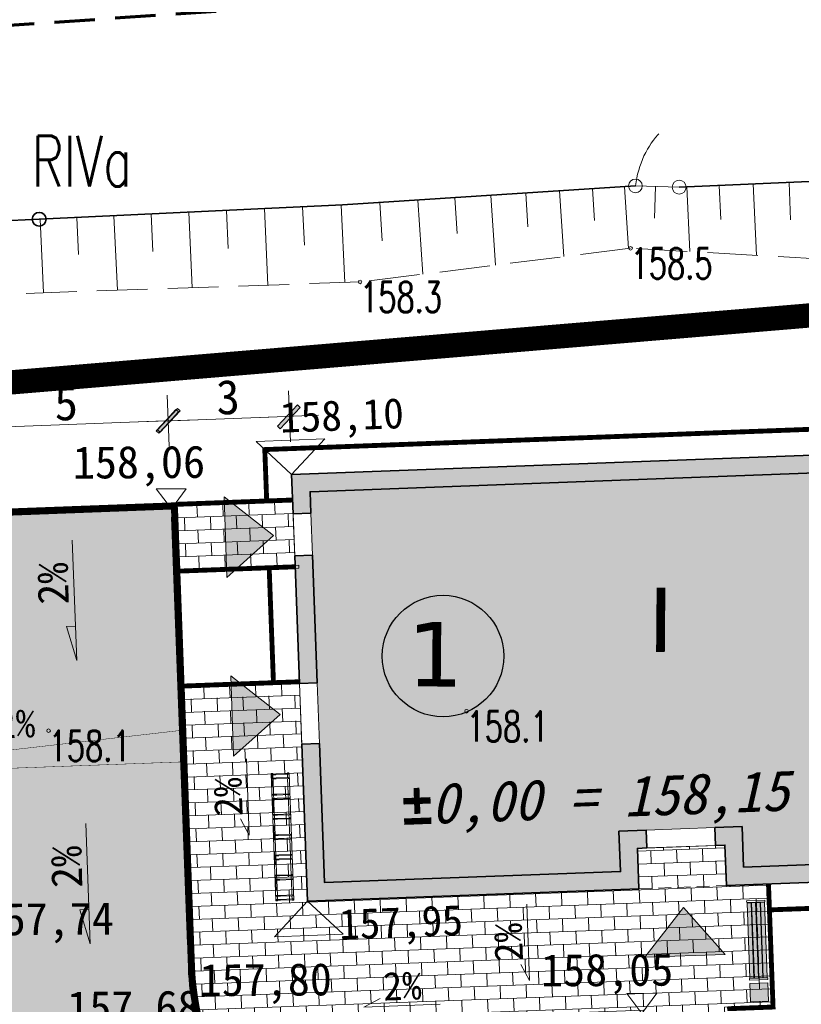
# Model space of a CAD drawing. Header units: feet. Extents: x 7492985 to 7493694, y 5986539 to 5988015.
# Tile 11 of 32: x 7493175 to 7493194, y 5986653 to 5986677. Entities that reach past the tile are written whole.
import ezdxf
from ezdxf import colors
from ezdxf.entities.mleader import LeaderData, LeaderLine
from ezdxf.enums import TextEntityAlignment as Align
from ezdxf.math import Vec2, Vec3

# ---------------------------------------------------------------- set-up
doc = ezdxf.new("R2010")
doc.units = ezdxf.units.FT
doc.header["$MEASUREMENT"] = 0
for name, pattern in [('1_1', [0]), ('1_OTRK', [1.75, 1.25, -0.5]), ('1_OTRKG', [1.75, 1.25, -0.5]), ('2', [1.5, 1, -0.5]), ('4', [2.5, 1.5, -1]), ('GUK', [2, 1.5, -0.5]), ('HIDDEN2', [4.7625, 3.175, -1.5875])]:
    doc.linetypes.add(name, pattern=pattern)
doc.layers.get('0').update_dxf_attribs({"color": 250, "linetype": 'CONTINUOUS', "lineweight": 100})
doc.layers.get('Defpoints').update_dxf_attribs({"linetype": 'CONTINUOUS'})
for name, color, linetype in [('1_DZIALKI', 7, 'CONTINUOUS'), ('2D_OGOLNE', 7, 'CONTINUOUS'), ('A_OZN_OPIS', 7, 'CONTINUOUS')]:
    doc.layers.add(name, color=color, linetype=linetype)
for name, color, linetype, lineweight in [('_chodnik', 250, 'CONTINUOUS', 30), ('_droga', 7, 'CONTINUOUS', 30), ('_k_kreskowanie', 250, 'CONTINUOUS', 5), ('_k_opis', 1, 'CONTINUOUS', 13), ('_k_rzędne projektowane', 1, 'CONTINUOUS', 15), ('_k_urzadzenia', 250, 'CONTINUOUS', 13), ('_k_widok', 7, 'CONTINUOUS', 18), ('_k_wymiar', 7, 'CONTINUOUS', 13), ('_k_wyposażenia', 251, 'CONTINUOUS', 9), ('_k_zarys', 7, 'HIDDEN2', 20), ('_k_ściany', 7, 'CONTINUOUS', 35), ('EKLPK_L_0', 3, '4', 18), ('EKLTK_T_0', 3, 'CONTINUOUS', 25), ('Obrys', 7, 'CONTINUOUS', 25), ('OTO_L_0', 7, 'CONTINUOUS', 35), ('OTO_L_2', 7, 'CONTINUOUS', 18), ('OTR_L_1', 7, '1_OTRK', 18), ('OTR_T_1', 7, 'CONTINUOUS', 18), ('WYMIAR-ARCH', 7, 'CONTINUOUS', 9)]:
    doc.layers.add(name, color=color, linetype=linetype, lineweight=lineweight)
doc.layers.add('ZASIEG_L_0', color=7, linetype='2', lineweight=70, true_color=0x2cd341)
doc.styles.add('GENERATED_STYLE_1', font='MS Gothic.ttf')
doc.styles.add('GENERATED_STYLE_6', font='GOTHICBI.TTF')
doc.styles.get("Standard").update_dxf_attribs({"font": 'Simplex.SHX', "width": 0.75})
doc.dimstyles.new('zag 500', dxfattribs={"dimtxt": 0.85, "dimasz": 0.09, "dimexe": 1.25, "dimexo": 0.625, "dimgap": 0.1, "dimtad": 1, "dimtxsty": 'GENERATED_STYLE_1', "dimblk": 'W', "dimcen": 2.5, "dimse1": 1, "dimse2": 1, "dimclrd": 7, "dimclrt": 256, "dimadec": 0, "dimazin": 0, "dimtfac": 1, "dimtmove": 0, "dimatfit": 0, "dimfxl": 1.25, "dimlwd": 5, "dimarcsym": 0})

# ---------------------------------------------------------------- blocks, each defined once
blk = doc.blocks.new('2_OTRN')
at = {"linetype": 'Continuous'}
blk.add_circle((0, 0), 0.045, dxfattribs=at)
blk = doc.blocks.new('KM_Lutry')
at = {"layer": '_k_kreskowanie'}
h = blk.add_hatch(color=7, dxfattribs=at)
h.dxf.hatch_style = 1
h.paths.add_polyline_path([(0, 9.57), (0.44, 9.57), (0.44, 10.1), (18.41, 10.1), (18.41, 0.44), (10.79, 0.44), (10.79, 1.44), (10.12, 1.44), (10.12, 1), (10.35, 1), (10.35, 0), (18.85, 0), (18.85, 10.54), (0, 10.54)])
h.paths.add_polyline_path([(0, 5.38), (0.44, 5.38), (0.44, 8.53), (0, 8.53)], flags=17)
h.paths.add_polyline_path([(0.44, 3.88), (0, 3.88), (0, 0), (8.19, 0), (8.19, 1), (8.42, 1), (8.42, 1.44), (7.75, 1.44), (7.75, 0.44), (0.44, 0.44)], flags=17)
at = {"layer": '_k_widok', "ltscale": 0.1}
h = blk.add_hatch(color=256, dxfattribs=at)
h.dxf.hatch_style = 1
h.paths.add_polyline_path([(-0.5, 9.05), (-1.688, 10.048), (-1.696, 8.062)])
at = {"layer": '_k_widok', "transparency": 33554559}
h = blk.add_hatch(color=31, dxfattribs=at)
h.dxf.hatch_style = 1
h.paths.add_polyline_path([(18.41, 10.1), (0.44, 10.1), (0.44, 0.44), (7.75, 0.44), (7.75, 1.44), (8.51, 1.44), (10.79, 1.44), (10.79, 0.44), (18.41, 0.44)])
at = {"layer": '_k_widok', "ltscale": 0.1}
h = blk.add_hatch(color=256, dxfattribs=at)
h.dxf.hatch_style = 1
h.paths.add_polyline_path([(-0.5, 4.63), (-1.688, 5.628), (-1.696, 3.642)])
h = blk.add_hatch(color=256, dxfattribs=at)
h.dxf.hatch_style = 1
h.paths.add_polyline_path([(9.27, -0.5), (8.272, -1.688), (10.258, -1.696)])
at = {"layer": '_k_widok', "color": 250, "ltscale": 0.1}
for points in [[(-1.688, 10.048), (-1.696, 8.062), (-0.5, 9.05), (-1.688, 10.048)], [(-1.688, 5.628), (-1.696, 3.642), (-0.5, 4.63), (-1.688, 5.628)], [(8.272, -1.688), (10.258, -1.696), (9.27, -0.5), (8.272, -1.688)]]:
    blk.add_lwpolyline(points, dxfattribs=at)
at = {"layer": '_k_widok'}
for points in [[(0, 9.57), (0.44, 9.57), (0.44, 8.53), (0, 8.53)], [(0, 5.38), (0.44, 5.38), (0.44, 3.88), (0, 3.88)], [(8.42, 1), (10.12, 1), (10.12, 1.44), (8.42, 1.44)]]:
    blk.add_lwpolyline(points, close=True, dxfattribs=at)
at = {"layer": '_k_zarys', "ltscale": 0.1}
blk.add_lwpolyline([(8.19, 0), (10.35, 0)], dxfattribs=at)
at = {"layer": '_k_ściany'}
for points in [[(0, 9.57), (0, 10.54), (18.85, 10.54), (18.85, 0), (10.35, 0), (10.35, 1), (10.12, 1)], [(0.44, 9.57), (0.44, 10.1), (18.41, 10.1), (18.41, 0.44), (10.79, 0.44), (10.79, 1.44), (10.12, 1.44)], [(0, 9.57), (0.44, 9.57)], [(0, 5.38), (0, 8.53)], [(0, 8.53), (0.44, 8.53)], [(0.44, 5.38), (0.44, 8.53)], [(0, 5.38), (0.44, 5.38)], [(8.42, 1), (8.19, 1), (8.19, 0), (0, 0), (0, 3.88)], [(0, 3.88), (0.44, 3.88)], [(8.42, 1.44), (7.75, 1.44), (7.75, 0.44), (0.44, 0.44), (0.44, 3.88)], [(8.42, 1), (8.42, 1.44)], [(10.12, 1.44), (10.12, 1)]]:
    blk.add_lwpolyline(points, dxfattribs=at)
at = {"layer": 'Obrys', "lineweight": 25}
blk.add_circle((3.568, 5.922), 1.5, dxfattribs=at)
at = {"layer": 'A_OZN_OPIS', "linetype": 'Continuous', "insert": (9.911, 1.506), "char_height": 1, "width": 22.73026, "attachment_point": 8, "rotation": 0, "style": 'GENERATED_STYLE_6'}
blk.add_mtext('\\A1;±{\\fMS Gothic|b1|i1|c238|p49;0,00 = 158,15 m.n.p.m}', dxfattribs=at)
at = {"layer": 'Obrys', "lineweight": 20, "char_height": 1.5911, "width": 1.76347, "attachment_point": 3, "rotation": 357.4021, "style": 'GENERATED_STYLE_1'}
for s, insert in [('{\\fVerdana|b0|i0|c238|p34;I}', (9.331, 7.398)), ('{\\fVerdana|b0|i0|c238|p34;1}', (4.109, 6.737))]:
    blk.add_mtext(s, dxfattribs=dict(at, insert=insert))
blk = doc.blocks.new('ławka+kosz')
at = {"layer": '2D_OGOLNE', "linetype": 'Continuous', "lineweight": 0}
for points in [[(0, 2490), (450, 2490), (450, 2040), (0, 2040)], [(110, 50), (110, 1910), (10, 1910), (10, 50)], [(220, 1910), (220, 50), (120, 50), (120, 1910)], [(330, 50), (330, 1910), (230, 1910), (230, 50)], [(440, 1910), (440, 50), (340, 50), (340, 1910)]]:
    blk.add_hatch(color=255, dxfattribs=at).paths.add_polyline_path(points)
at = {"layer": '_k_urzadzenia'}
for p, q in [((0, 2490), (450, 2490)), ((0, 2040), (0, 2490)), ((450, 2490), (450, 2040)), ((450, 2040), (0, 2040)), ((0, 1920), (0, 1960)), ((0, 1960), (450, 1960)), ((450, 1960), (450, 1920)), ((450, 1920), (0, 1920)), ((110, 1910), (10, 1910)), ((10, 1910), (10, 50)), ((110, 50), (110, 1910)), ((220, 1910), (120, 1910)), ((120, 1910), (120, 50)), ((220, 50), (220, 1910)), ((330, 1910), (230, 1910)), ((230, 1910), (230, 50)), ((330, 50), (330, 1910)), ((440, 1910), (340, 1910)), ((340, 1910), (340, 50)), ((440, 50), (440, 1910)), ((0, 0), (0, 40)), ((0, 40), (450, 40)), ((450, 0), (0, 0)), ((10, 50), (110, 50)), ((120, 50), (220, 50)), ((230, 50), (330, 50)), ((340, 50), (440, 50)), ((450, 40), (450, 0))]:
    blk.add_line(p, q, dxfattribs=at)
blk = doc.blocks.new('xdhdrxh')
at = {"layer": '_k_wyposażenia', "color": 7}
for p, q in [((7044.1, -992.1), (7044.1, -995.5)), ((7044.4, -992.1), (7044.2, -991.9)), ((7044.2, -995.7), (7044.4, -995.5)), ((7044.4, -991.8), (7044.4, -992.1)), ((7358.4, -991.8), (7044.4, -991.8)), ((7044.4, -992.1), (7044.4, -991.8)), ((7044.4, -995.5), (7044.4, -992.1)), ((7044.4, -995.5), (7044.4, -992.1)), ((7044.4, -995.5), (7044.4, -995.8)), ((7044.4, -995.8), (7044.4, -995.5)), ((7044.4, -995.8), (7045.4, -995.8)), ((7045.4, -1003.3), (7045.4, -993.8)), ((7047.5, -993.8), (7047.5, -1003.3)), ((7047.5, -995.8), (7055.4, -995.8)), ((7055.4, -1003.3), (7055.4, -993.8)), ((7057.5, -993.8), (7057.5, -1003.3)), ((7057.5, -995.8), (7095.4, -995.8)), ((7095.4, -1004), (7095.4, -994.4)), ((7097.5, -994.4), (7097.5, -1004)), ((7097.5, -995.8), (7105.4, -995.8)), ((7105.4, -1004), (7105.4, -994.4)), ((7107.5, -994.4), (7107.5, -1004)), ((7107.5, -995.8), (7145.4, -995.8)), ((7145.4, -1003.3), (7145.4, -993.8)), ((7147.5, -993.8), (7147.5, -1003.3)), ((7147.5, -995.8), (7155.4, -995.8)), ((7155.4, -1003.3), (7155.4, -993.8)), ((7157.5, -993.8), (7157.5, -1003.3)), ((7157.5, -995.8), (7195.4, -995.8)), ((7195.4, -1003.3), (7195.4, -993.8)), ((7197.5, -993.8), (7197.5, -1003.3)), ((7197.5, -995.8), (7205.4, -995.8)), ((7205.4, -1003.3), (7205.4, -993.8)), ((7207.5, -993.8), (7207.5, -1003.3)), ((7207.5, -995.8), (7245.4, -995.8)), ((7245.4, -1003.3), (7245.4, -993.8)), ((7247.5, -993.8), (7247.5, -1003.3)), ((7247.5, -995.8), (7255.4, -995.8)), ((7255.4, -1003.3), (7255.4, -993.8)), ((7257.5, -993.8), (7257.5, -1003.3)), ((7257.5, -995.8), (7295.4, -995.8)), ((7295.4, -1003.3), (7295.4, -993.8)), ((7297.5, -993.8), (7297.5, -1003.3)), ((7297.5, -995.8), (7305.4, -995.8)), ((7305.4, -1003.3), (7305.4, -993.8)), ((7307.5, -993.8), (7307.5, -1003.3)), ((7307.5, -995.8), (7345.4, -995.8)), ((7345.4, -1003.3), (7345.4, -993.8)), ((7347.5, -993.8), (7347.5, -1003.3)), ((7347.5, -995.8), (7355.4, -995.8)), ((7355.4, -1003.3), (7355.4, -993.8)), ((7357.5, -993.8), (7357.5, -1003.3)), ((7357.5, -995.8), (7358.4, -995.8)), ((7358.4, -992.1), (7358.4, -991.8)), ((7358.4, -992.1), (7358.4, -991.8)), ((7358.6, -991.9), (7358.4, -992.1)), ((7358.4, -992.1), (7358.4, -995.5)), ((7358.4, -995.5), (7358.4, -992.1)), ((7358.4, -995.8), (7358.4, -995.5)), ((7358.4, -995.8), (7358.4, -995.5)), ((7358.4, -995.5), (7358.6, -995.7)), ((7358.7, -995.5), (7358.7, -992.1)), ((7045.4, -1003.3), (7045.4, -1033.8)), ((7047.5, -1003.3), (7047.5, -1033.8)), ((7055.4, -1003.3), (7055.4, -1033.8)), ((7057.5, -1003.3), (7057.5, -1033.8)), ((7095.4, -1004), (7095.4, -1034.4)), ((7097.5, -1004), (7097.5, -1034.4)), ((7105.4, -1004), (7105.4, -1034.4)), ((7107.5, -1004), (7107.5, -1034.4)), ((7145.4, -1003.3), (7145.4, -1033.8)), ((7147.5, -1003.3), (7147.5, -1033.8)), ((7155.4, -1003.3), (7155.4, -1033.8)), ((7157.5, -1003.3), (7157.5, -1033.8)), ((7195.4, -1003.3), (7195.4, -1033.8)), ((7197.5, -1003.3), (7197.5, -1033.8)), ((7205.4, -1003.3), (7205.4, -1033.8)), ((7207.5, -1003.3), (7207.5, -1033.8)), ((7245.4, -1003.3), (7245.4, -1033.8)), ((7247.5, -1003.3), (7247.5, -1033.8)), ((7255.4, -1003.3), (7255.4, -1033.8)), ((7257.5, -1003.3), (7257.5, -1033.8)), ((7295.4, -1003.3), (7295.4, -1033.8)), ((7297.5, -1003.3), (7297.5, -1033.8)), ((7305.4, -1003.3), (7305.4, -1033.8)), ((7307.5, -1003.3), (7307.5, -1033.8)), ((7345.4, -1003.3), (7345.4, -1033.8)), ((7347.5, -1003.3), (7347.5, -1033.8)), ((7355.4, -1003.3), (7355.4, -1033.8)), ((7357.5, -1003.3), (7357.5, -1033.8)), ((7044.1, -1032.1), (7044.1, -1035.5)), ((7044.4, -1032.1), (7044.2, -1031.9)), ((7044.2, -1035.7), (7044.4, -1035.5)), ((7044.4, -1031.8), (7044.4, -1032.1)), ((7045.4, -1031.8), (7044.4, -1031.8)), ((7044.4, -1032.1), (7044.4, -1031.8)), ((7044.4, -1035.5), (7044.4, -1032.1)), ((7044.4, -1035.5), (7044.4, -1032.1)), ((7044.4, -1035.5), (7044.4, -1035.8)), ((7044.4, -1035.8), (7044.4, -1035.5)), ((7044.4, -1035.8), (7358.4, -1035.8)), ((7055.4, -1031.8), (7047.5, -1031.8)), ((7095.4, -1031.8), (7057.5, -1031.8)), ((7105.4, -1031.8), (7097.5, -1031.8)), ((7145.4, -1031.8), (7107.5, -1031.8)), ((7155.4, -1031.8), (7147.5, -1031.8)), ((7195.4, -1031.8), (7157.5, -1031.8)), ((7205.4, -1031.8), (7197.5, -1031.8)), ((7245.4, -1031.8), (7207.5, -1031.8)), ((7255.4, -1031.8), (7247.5, -1031.8)), ((7295.4, -1031.8), (7257.5, -1031.8)), ((7305.4, -1031.8), (7297.5, -1031.8)), ((7345.4, -1031.8), (7307.5, -1031.8)), ((7355.4, -1031.8), (7347.5, -1031.8)), ((7358.4, -1031.8), (7357.5, -1031.8)), ((7358.4, -1032.1), (7358.4, -1031.8)), ((7358.4, -1032.1), (7358.4, -1031.8)), ((7358.6, -1031.9), (7358.4, -1032.1)), ((7358.4, -1032.1), (7358.4, -1035.5)), ((7358.4, -1035.5), (7358.4, -1032.1)), ((7358.4, -1035.8), (7358.4, -1035.5)), ((7358.4, -1035.8), (7358.4, -1035.5)), ((7358.4, -1035.5), (7358.6, -1035.7)), ((7358.7, -1035.5), (7358.7, -1032.1))]:
    blk.add_line(p, q, dxfattribs=at)
for centre, radius, start, end in [((7044.4, -992.1), 0.3, 135, 180), ((7044.4, -995.5), 0.3, 180, 225), ((7044.4, -992.1), 0.3, 90, 135), ((7044.4, -995.5), 0.3, 225, 270), ((7046.4, -993.8), 1.06, 0, 180), ((7056.4, -993.8), 1.06, 0, 180), ((7096.4, -994.4), 1.06, 0, 180), ((7106.4, -994.4), 1.06, 0, 180), ((7146.4, -993.8), 1.06, 0, 180), ((7156.4, -993.8), 1.06, 0, 180), ((7196.4, -993.8), 1.06, 0, 180), ((7206.4, -993.8), 1.06, 0, 180), ((7246.4, -993.8), 1.06, 0, 180), ((7256.4, -993.8), 1.06, 0, 180), ((7296.4, -993.8), 1.06, 0, 180), ((7306.4, -993.8), 1.06, 0, 180), ((7346.4, -993.8), 1.06, 0, 180), ((7356.4, -993.8), 1.06, 0, 180), ((7358.4, -992.1), 0.3, 45, 90), ((7358.4, -995.5), 0.3, 270, 315), ((7358.4, -992.1), 0.3, 0, 45), ((7358.4, -995.5), 0.3, 315, 0), ((7044.4, -1032.1), 0.3, 135, 180), ((7044.4, -1035.5), 0.3, 180, 225), ((7044.4, -1032.1), 0.3, 90, 135), ((7044.4, -1035.5), 0.3, 225, 270), ((7358.4, -1032.1), 0.3, 45, 90), ((7358.4, -1035.5), 0.3, 270, 315), ((7358.4, -1032.1), 0.3, 0, 45), ((7358.4, -1035.5), 0.3, 315, 0)]:
    blk.add_arc(centre, radius, start, end, dxfattribs=at)
for centre, start_param, end_param in [((7046.4, -1033.8), 1.570796, 3.141593), ((7046.4, -1033.8), 3.141593, 4.712389), ((7056.4, -1033.8), 1.570796, 3.141593), ((7056.4, -1033.8), 3.141593, 4.712389), ((7096.4, -1034.4), 1.570796, 3.141593), ((7096.4, -1034.4), 3.141593, 4.712389), ((7106.4, -1034.4), 1.570796, 3.141593), ((7106.4, -1034.4), 3.141593, 4.712389), ((7146.4, -1033.8), 1.570796, 3.141593), ((7146.4, -1033.8), 3.141593, 4.712389), ((7156.4, -1033.8), 1.570796, 3.141593), ((7156.4, -1033.8), 3.141593, 4.712389), ((7196.4, -1033.8), 1.570796, 3.141593), ((7196.4, -1033.8), 3.141593, 4.712389), ((7206.4, -1033.8), 1.570796, 3.141593), ((7206.4, -1033.8), 3.141593, 4.712389), ((7246.4, -1033.8), 1.570796, 3.141593), ((7246.4, -1033.8), 3.141593, 4.712389), ((7256.4, -1033.8), 1.570796, 3.141593), ((7256.4, -1033.8), 3.141593, 4.712389), ((7296.4, -1033.8), 1.570796, 3.141593), ((7296.4, -1033.8), 3.141593, 4.712389), ((7306.4, -1033.8), 1.570796, 3.141593), ((7306.4, -1033.8), 3.141593, 4.712389), ((7346.4, -1033.8), 1.570796, 3.141593), ((7346.4, -1033.8), 3.141593, 4.712389), ((7356.4, -1033.8), 1.570796, 3.141593), ((7356.4, -1033.8), 3.141593, 4.712389)]:
    blk.add_ellipse(centre, major_axis=(0, 1.51), ratio=0.707107, start_param=start_param, end_param=end_param, dxfattribs=at)
blk = doc.blocks.new('spadek')
at = {"transparency": 33554559}
h = blk.add_hatch(color=256, dxfattribs=at)
h.dxf.hatch_style = 1
h.paths.add_polyline_path([(0, 0), (-0.258, -0.81), (-0.043, -0.879)])
at = {"layer": '_k_widok'}
blk.add_lwpolyline([(-0.902, -2.834), (0, 0), (-0.043, -0.879), (-0.258, -0.81)], dxfattribs=at)
blk = doc.blocks.new('W')
at = {"layer": 'WYMIAR-ARCH'}
h = blk.add_hatch(color=256, dxfattribs=at)
h.paths.add_polyline_path([(0, 0.76), (0, 0), (0.65, 0), (2.98, 2.33), (2.27, 3.04)])
h.paths.add_polyline_path([(-0.56, 0.21), (-0.76, 0), (0, 0), (0, 0.76)])
h.paths.add_polyline_path([(0, -0.65), (0.15, -0.5), (0.65, 0), (0, 0)])
h.paths.add_polyline_path([(0, 0), (-0.76, 0), (-3.39, -2.62), (-2.68, -3.33), (0, -0.65)])
blk.add_hatch(color=256, dxfattribs=at).paths.add_polyline_path([(-0.76, 0), (-3.39, -2.62), (-2.68, -3.33), (0, -0.65), (0, 0)])
for p, q in [((0, -7), (0, 7)), ((-0.56, 0.21), (2.27, 3.04)), ((2.27, 3.04), (2.98, 2.33)), ((-8, 0), (8, 0)), ((-0.56, 0.21), (-3.39, -2.62)), ((0.15, -0.5), (2.98, 2.33)), ((-3.39, -2.62), (-2.68, -3.33)), ((0.15, -0.5), (-2.68, -3.33))]:
    blk.add_line(p, q, dxfattribs=at)
blk = doc.blocks.new('*D379')
at = {"layer": '_k_wymiar', "color": 7, "lineweight": 5, "transparency": 16777216}
blk.add_line((13.091, 39.803), (17.911, 39.803), dxfattribs=at)
at = {"layer": 'Defpoints', "color": 0, "transparency": 16777216}
for p in [(13.001, 40.947), (18.001, 40.947), (18.001, 39.803)]:
    blk.add_point(p, dxfattribs=at)
at = {"layer": '_k_wymiar', "color": 7, "lineweight": 5, "transparency": 16777216, "xscale": 0.09, "yscale": 0.09, "zscale": 0.09}
for p, rotation in [((13.001, 39.803), 179.9999998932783), ((18.001, 39.803), 359.9999998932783)]:
    blk.add_blockref('W', p, dxfattribs=dict(at, rotation=rotation))
at = {"layer": '_k_wymiar', "transparency": 16777216, "insert": (15.501, 40.328), "char_height": 0.85, "attachment_point": 5, "rotation": 360, "style": 'GENERATED_STYLE_1'}
blk.add_mtext('5', dxfattribs=at)
blk = doc.blocks.new('*D380')
at = {"layer": '_k_wymiar', "color": 7, "lineweight": 5, "transparency": 16777216}
blk.add_line((18.091, 39.803), (20.911, 39.803), dxfattribs=at)
at = {"layer": 'Defpoints', "color": 0, "transparency": 16777216}
for p in [(18.001, 40.947), (21.001, 41.017), (21.001, 39.803)]:
    blk.add_point(p, dxfattribs=at)
at = {"layer": '_k_wymiar', "color": 7, "lineweight": 5, "transparency": 16777216, "xscale": 0.09, "yscale": 0.09, "zscale": 0.09}
for p, rotation in [((18.001, 39.803), 179.9999998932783), ((21.001, 39.803), 359.9999998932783)]:
    blk.add_blockref('W', p, dxfattribs=dict(at, rotation=rotation))
at = {"layer": '_k_wymiar', "transparency": 16777216, "insert": (19.501, 40.328), "char_height": 0.85, "attachment_point": 5, "rotation": 360, "style": 'GENERATED_STYLE_1'}
blk.add_mtext('3', dxfattribs=at)
blk = doc.blocks.new('dz_89')
at = {"layer": '_droga', "transparency": 33554610}
h = blk.add_hatch(color=256, dxfattribs=at)
h.dxf.hatch_style = 1
h.paths.add_polyline_path([(18.001, 31.375), (18.001, 32.151), (8.001, 31.375)])
at = {"layer": '_k_kreskowanie'}
h = blk.add_hatch(dxfattribs=at)
h.set_pattern_fill('AR-B816', color=256, scale=0.04)
h.paths.add_polyline_path([(21.001, 37.695), (18.151, 37.695), (18.151, 36.125), (21.001, 36.125)])
edge = h.paths.add_edge_path()
edge.add_line((21.001, 33.205), (18.151, 33.205))
edge.add_line((18.151, 33.205), (18.151, 26.297))
edge.add_arc((24.501, 26.297), 6.35, 180, 193.404)
edge.add_line((18.324, 24.825), (29.191, 24.825))
edge.add_line((29.191, 24.825), (29.191, 21.91))
edge.add_line((29.191, 21.91), (31.191, 21.91))
edge.add_line((31.191, 21.91), (31.191, 24.825))
edge.add_line((31.191, 24.825), (32.351, 24.825))
edge.add_line((32.351, 24.825), (32.351, 27.825))
edge.add_line((32.351, 27.825), (31.351, 27.825))
edge.add_line((31.351, 27.825), (31.351, 28.825))
edge.add_line((31.351, 28.825), (29.191, 28.825))
edge.add_line((29.191, 28.825), (29.191, 27.825))
edge.add_line((29.191, 27.825), (21.001, 27.825))
edge.add_line((21.001, 27.825), (21.001, 33.205))
h.paths.add_polyline_path([(31.191, 19.25), (29.191, 19.25), (29.191, 17.37), (31.191, 17.37)])
at = {"layer": '_k_kreskowanie', "ltscale": 0.01, "transparency": 33554559}
h = blk.add_hatch(dxfattribs=at)
h.set_pattern_fill('AR-B816', color=256, scale=0.04)
edge = h.paths.add_edge_path()
edge.add_line((25.62, -5.244), (25.634, 5.479))
edge.add_arc((32.884, 5.47), 7.25, 90, 179.926, ccw=False)
edge.add_line((32.884, 12.72), (37.393, 12.72))
edge.add_line((37.393, 12.72), (37.393, 17.22))
edge.add_line((37.393, 17.22), (27.071, 17.22))
edge.add_arc((27.071, 24.47), 7.25, 220.8203, 270, ccw=False)
edge.add_line((21.585, 19.731), (19.582, 22.048))
edge.add_arc((24.501, 26.297), 6.5, 180.0009, 220.8204, ccw=False)
edge.add_line((18.001, 26.297), (18.001, 37.625))
edge.add_line((18.001, 37.625), (13.001, 37.625))
edge.add_line((13.001, 37.625), (13.001, 26.297))
edge.add_arc((24.502, 26.297), 11.5, 180.0006, 220.8202)
edge.add_line((15.799, 18.78), (19.06, 15.005))
edge.add_arc((14.141, 10.756), 6.5, -0.0737, 40.8197, ccw=False)
edge.add_line((20.641, 10.747), (20.601, -19.74))
edge.add_line((20.601, -19.74), (20.44, -24.096))
edge.add_line((20.44, -24.096), (27.266, -23.285))
edge.add_line((27.266, -23.285), (25.6, -21.229))
edge.add_line((25.6, -21.229), (25.62, -5.244))
at = {"layer": '_chodnik', "color": 200, "const_width": 0.12}
for points in [[(20.361, 37.775), (20.361, 39.005), (40.491, 39.005), (40.491, 36.785)], [(18.151, 37.735), (21.001, 37.735)], [(18.151, 36.085), (21.001, 36.085)], [(20.361, 36.045), (20.361, 33.285)], [(18.151, 33.245), (21.001, 33.245)], [(31.271, 24.785), (32.391, 24.785), (32.391, 27.825)], [(32.431, 27.185), (40.491, 27.185), (40.491, 27.825)]]:
    blk.add_lwpolyline(points, dxfattribs=at)
at = {"layer": '_droga'}
blk.add_lwpolyline([(20.44, -24.096), (20.44, -24.096), (20.601, -19.74), (20.641, 10.747, 0.180349), (19.06, 15.005), (15.799, 18.78, -0.180016), (13.001, 26.297), (13.001, 37.625), (13.001, 37.625), (18.001, 37.625), (18.001, 26.297, 0.180016), (19.582, 22.048), (19.706, 21.905), (21.585, 19.731, 0.217942), (27.071, 17.22), (37.393, 17.22), (37.393, 12.72), (32.884, 12.72, 0.413835), (25.634, 5.479), (25.62, -5.244), (25.6, -21.229), (27.266, -23.285), (20.44, -24.096)], format="xyb", dxfattribs=at)
at = {"layer": '_k_opis', "color": 7, "ltscale": 0.1}
for points in [[(19.624, 31.392), (19.624, 29.507), (19.423, 29.913)], [(26.408, 27.545), (26.408, 25.66), (26.208, 26.066)], [(24.182, 25.158), (22.297, 25.158), (22.703, 25.358)]]:
    blk.add_lwpolyline(points, dxfattribs=at)
at = {"layer": '_k_rzędne projektowane', "color": 1}
for points in [[(17.647, 38.133), (18.017, 38.122), (18.387, 38.11), (18.001, 37.625)], [(28.797, 25.253), (29.167, 25.242), (29.537, 25.23), (29.151, 24.745)]]:
    blk.add_lwpolyline(points, close=True, dxfattribs=at)
at = {"layer": '_k_widok'}
for points in [[(21.85, 39.214), (21.001, 38.365), (20.153, 39.214), (21.85, 39.214)], [(21.001, 38.365), (21.001, 37.775), (20.401, 37.775), (20.401, 38.965), (40.451, 38.965), (40.451, 36.785), (39.851, 36.785), (39.851, 38.365), (21.001, 38.365)], [(18.001, 37.775), (18.001, 37.775), (8.001, 37.775)], [(18.001, 37.775), (18.151, 37.775), (18.151, 26.297)], [(21.001, 36.125), (18.151, 36.125)], [(21.001, 33.205), (18.001, 33.205)], [(20.153, 26.977), (21.001, 27.825), (21.85, 26.977), (20.153, 26.977)], [(31.271, 24.825), (31.271, 24.745), (32.431, 24.745), (32.431, 27.825), (32.351, 27.825), (32.351, 24.825), (31.551, 24.825)]]:
    blk.add_lwpolyline(points, dxfattribs=at)
for points in [[(20.321, 37.775), (20.401, 37.775), (20.401, 38.965), (40.451, 38.965), (40.451, 36.785), (40.531, 36.785), (40.531, 38.965), (40.531, 39.045), (20.321, 39.045)], [(18.151, 37.695), (21.001, 37.695), (21.001, 37.775), (18.151, 37.775)], [(18.151, 36.045), (21.094, 36.045), (21.094, 36.125), (18.151, 36.125)], [(20.401, 36.045), (20.321, 36.045), (20.321, 33.285), (20.401, 33.285)], [(20.401, 36.045), (21.001, 36.045), (21.001, 33.285), (20.401, 33.285)], [(18.151, 33.205), (21.001, 33.205), (21.001, 33.285), (18.151, 33.285)], [(32.431, 27.825), (40.451, 27.825), (40.451, 27.225), (32.431, 27.225)], [(32.431, 27.225), (40.451, 27.225), (40.451, 27.825), (40.531, 27.825), (40.531, 27.145), (32.431, 27.145)]]:
    blk.add_lwpolyline(points, close=True, dxfattribs=at)
at = {"layer": '_k_widok', "const_width": 0.15}
for points in [[(12.851, 37.7), (18.076, 37.7), (18.076, 26.297, 0.180016), (19.639, 22.097), (19.763, 21.954), (21.641, 19.78, 0.217942), (27.071, 17.295), (37.468, 17.295), (37.468, 12.645), (32.884, 12.645, 0.413835), (25.709, 5.479), (25.695, -5.244), (25.675, -21.202), (27.298, -23.205)], [(20.368, -24.029), (20.526, -19.739), (20.566, 10.747, 0.180349), (19.003, 14.956), (15.742, 18.731, -0.180016), (12.926, 26.297), (12.926, 26.375)]]:
    blk.add_lwpolyline(points, format="xyb", dxfattribs=at)
at = {"layer": '_k_widok'}
for points in [[(12.851, 37.775), (12.851, 37.775), (18.151, 37.775), (18.151, 26.297, 0.180016), (19.696, 22.146), (19.82, 22.003), (21.698, 19.829, 0.217942), (27.071, 17.37), (37.543, 17.37), (37.543, 12.57), (32.884, 12.57, 0.413835), (25.784, 5.479), (25.77, -5.244), (25.75, -21.176), (27.442, -23.264), (20.29, -24.114), (20.451, -19.737), (20.491, 10.747, 0.180349), (18.946, 14.907), (15.685, 18.682, -0.180016), (12.851, 26.297), (12.851, 26.375)], [(18.151, 37.625), (18.151, 26.297, 0.180016), (19.696, 22.146), (19.82, 22.003)], [(29.191, 28.825), (29.191, 27.825), (21.001, 27.825), (21.001, 33.205), (18.151, 33.205), (18.151, 26.297, 0.058549), (18.324, 24.825), (29.191, 24.825), (29.191, 17.37), (31.191, 17.37), (31.191, 24.825), (32.351, 24.825), (32.351, 27.825), (31.351, 27.825), (31.351, 28.825), (29.191, 28.825)]]:
    blk.add_lwpolyline(points, format="xyb", dxfattribs=at)
at = {"layer": '_k_widok', "color": 181}
blk.add_lwpolyline([(18.001, 37.421), (18.001, 26.881)], dxfattribs=at)
at = {"layer": '_k_widok', "const_width": 0.01}
blk.add_lwpolyline([(8.001, 31.375), (18.001, 32.151), (18.001, 31.375), (8.001, 31.375)], dxfattribs=at)
at = {"layer": '_k_wymiar'}
blk.add_lwpolyline([(18.151, 37.695), (21.001, 37.695), (21.001, 36.125), (18.151, 36.125)], close=True, dxfattribs=at)
at = {"layer": '_k_zarys', "color": 1, "ltscale": 0.7, "const_width": 0.6}
blk.add_lwpolyline([(6.603, 40.543), (6.603, 40.543), (68.502, 43.426), (72.464, -41.627), (50.081, -44.586), (41.261, -42.547), (32.734, -54.97), (26.769, -58.21), (-7.837, -62.869), (-10.81, -30.016), (5.084, -30.196), (5.148, -5.572), (5.752, 14.49), (6.603, 40.543), (6.603, 40.543)], dxfattribs=at)
at = {"xscale": -0.001000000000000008, "yscale": 0.001000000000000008, "zscale": 0.001000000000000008, "rotation": 180}
blk.add_blockref('ławka+kosz', (31.836, 27.428), dxfattribs=at)
at = {"layer": '_k_widok', "color": 1, "rotation": 197.6573268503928}
for p in [(15.529, 33.973), (15.603, 26.971)]:
    blk.add_blockref('spadek', p, dxfattribs=at)
at = {"layer": '_k_wyposażenia', "xscale": -0.01000000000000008, "yscale": 0.01000000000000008, "zscale": 0.01, "rotation": 90}
blk.add_blockref('xdhdrxh', (10.304, 101.446), dxfattribs=at)
at = {"layer": '_k_ściany'}
blk.add_blockref('KM_Lutry', (21.001, 27.825), dxfattribs=at)
at = {"layer": '1_DZIALKI', "lineweight": 9, "style": 'GENERATED_STYLE_1'}
for rotation, p in [(0, (13.968, 32.466)), (90, (19.137, 30.471)), (90, (25.921, 26.624)), (0, (23.261, 25.644))]:
    blk.add_text('2%%%', height=0.7, rotation=rotation, dxfattribs=at).set_placement(p, align=Align.MIDDLE)
at = {"layer": '_k_opis', "color": 7, "style": 'GENERATED_STYLE_1'}
for p in [(15.013, 35.893), (15.088, 28.891)]:
    blk.add_text('2%%%', height=0.765, rotation=89.3864, dxfattribs=at).set_placement(p, align=Align.MIDDLE)
at = {"layer": '_k_rzędne projektowane', "lineweight": 9, "style": 'GENERATED_STYLE_1'}
for s, p in [('158,10', (22.293, 39.686)), ('157,95', (23.287, 27.128))]:
    blk.add_text(s, height=0.75, rotation=0, dxfattribs=at).set_placement(p, align=Align.MIDDLE)
at = {"layer": '_k_rzędne projektowane', "style": 'GENERATED_STYLE_1'}
for s, p in [('158,06', (15.601, 38.464)), ('157,74', (12.932, 27.278)), ('157,80', (18.255, 25.578)), ('157,68', (14.965, 25.026))]:
    blk.add_text(s, height=0.8, rotation=358.2444, dxfattribs=at).set_placement(p)
blk.add_text('158,05', height=0.8, rotation=358.2444, dxfattribs=at).set_placement((28.328, 25.752), align=Align.MIDDLE)
at = {"layer": '_k_wymiar'}
dim = blk.add_linear_dim(base=(18.001, 39.803), p1=(13.001, 40.947), p2=(18.001, 40.947), angle=180, dimstyle='zag 500', override={"dimtmove": 1}, dxfattribs=at)
dim.commit()
dim.dimension.update_dxf_attribs({"geometry": '*D379', "text_midpoint": (15.501, 40.328)})
dim = blk.add_linear_dim(base=(21.001, 39.803), p1=(18.001, 40.947), p2=(21.001, 41.017), angle=180, dimstyle='zag 500', override={"dimtmove": 1}, dxfattribs=at)
dim.commit()
dim.dimension.update_dxf_attribs({"geometry": '*D380', "text_midpoint": (19.501, 39.803), "dimtype": 128})
at = {"layer": '_k_opis', "color": 7}
ml = blk.add_multileader_mtext('Standard', dxfattribs=at)
ml.set_content('{\\fMS Gothic|b0|i0|c128|p49;LOKALNE OBNI}Ż{\\fMS Gothic|b0|i0|c128|p49;ENIA KRAW}ĘŻ{\\fMS Gothic|b0|i0|c128|p49;NIKÓW L=1,50M - POWIERZCHNIOWE ODPROWADZENIE WÓD OPADOWYCH DO STREFY ROZPROSZENIA}', color=7, style='GENERATED_STYLE_1')
ml.set_leader_properties()
ml.build(insert=Vec2(0, 0))
ml.multileader.update_dxf_attribs({"text_right_attachment_type": 6, "dogleg_length": 0.36, "arrow_head_size": 1})
ctx = ml.context
ctx.base_point, ctx.char_height, ctx.arrow_head_size, ctx.landing_gap_size, ctx.plane_origin, ctx.plane_x_axis, ctx.plane_y_axis = Vec3(39.06, 1.023), 0.9, 1, 0.09, Vec3(63.689, -3.849), Vec3(0.999311, -0.037112), Vec3(0.037112, 0.999311)
ctx.right_attachment = 6
notes = []
notes.append((ctx, [(1, (1, 1, 0), (38.7, 1.037), (0.999311, -0.037112), 0.36, [(4, [(27.334, 10.017), (25.712, -7.062), (25.712, 3.927), (25.606, -16.002), (8.752, 26.525)], 0, [])])]))
ctx.mtext.insert, ctx.mtext.text_direction, ctx.mtext.rotation, ctx.mtext.width, ctx.mtext.flow_direction = Vec3(39.167, 1.472), Vec3(0.999311, -0.037112), 6.246065, 23.05638, 5
ctx.mtext.has_bg_fill, ctx.mtext.bg_color, ctx.mtext.bg_scale_factor, ctx.mtext.bg_transparency, ctx.mtext.use_window_bg_color = 1, -1073741824, 1, 0, 1
for ctx, leaders in notes:
    for number, flags, end, landing, length, lines in leaders:
        leader = LeaderData()
        leader.index, (leader.has_last_leader_line, leader.has_dogleg_vector, leader.attachment_direction) = number, flags
        leader.last_leader_point, leader.dogleg_vector, leader.dogleg_length = Vec3(end), Vec3(landing), length
        for number, points, colour, breaks in lines:
            line = LeaderLine()
            line.index, line.vertices, line.color, line.breaks = number, Vec3.list(points), colors.encode_raw_color(colour), breaks
            leader.lines.append(line)
        ctx.leaders.append(leader)

msp = doc.modelspace()

# ---------------------------------------------------------------- linework, layer by layer
at = {"layer": '_k_rzędne projektowane', "color": 1}
msp.add_lwpolyline([(7493178.148, 5986665.889), (7493178.518, 5986665.891), (7493178.888, 5986665.893), (7493178.521, 5986665.394)], close=True, dxfattribs=at)
at = {"layer": 'EKLPK_L_0', "linetype": 'GUK', "lineweight": 18}
msp.add_line((7493167.04, 5986667.88), (7493209.66, 5986671.55), dxfattribs=at)
at = {"layer": 'OTO_L_0'}
for p, q in [((7493196.33, 5986673.57), (7493191.06, 5986673.34)), ((7493189.98, 5986673.37), (7493182.75, 5986672.9)), ((7493182.75, 5986672.9), (7493175.258, 5986672.548)), ((7493175.258, 5986672.548), (7493171.67, 5986672.38))]:
    msp.add_line(p, q, dxfattribs=at)
msp.add_circle((7493175.258, 5986672.548), 0.17, dxfattribs=at)
at = {"layer": 'OTO_L_2'}
for p, q in [((7493190.37, 5986674.43), (7493190.422, 5986674.498)), ((7493190.422, 5986674.498), (7493190.474, 5986674.567)), ((7493190.474, 5986674.567), (7493190.534, 5986674.635)), ((7493190.534, 5986674.635), (7493190.556, 5986674.654)), ((7493190.233, 5986674.193), (7493190.279, 5986674.282)), ((7493190.279, 5986674.282), (7493190.324, 5986674.351)), ((7493190.324, 5986674.351), (7493190.37, 5986674.43)), ((7493190.118, 5986673.936), (7493190.157, 5986674.025)), ((7493190.157, 5986674.025), (7493190.188, 5986674.115)), ((7493190.188, 5986674.115), (7493190.233, 5986674.193)), ((7493190.031, 5986673.659), (7493190.063, 5986673.758)), ((7493190.063, 5986673.758), (7493190.087, 5986673.847)), ((7493190.087, 5986673.847), (7493190.118, 5986673.936)), ((7493189.997, 5986673.47), (7493190.014, 5986673.569)), ((7493190.014, 5986673.569), (7493190.031, 5986673.659)), ((7493189.98, 5986673.37), (7493189.997, 5986673.47)), ((7493189.98, 5986673.37), (7493190.52, 5986673.355)), ((7493190.52, 5986673.355), (7493191.06, 5986673.34))]:
    msp.add_line(p, q, dxfattribs=at)
for centre in [(7493189.98, 5986673.37), (7493191.06, 5986673.34)]:
    msp.add_circle(centre, 0.17, dxfattribs=at)
at = {"layer": 'OTR_L_1', "linetype": '1_OTRKG'}
for p, q in [((7493191.06, 5986673.34), (7493196.33, 5986673.57)), ((7493182.75, 5986672.9), (7493189.98, 5986673.37)), ((7493189.98, 5986673.37), (7493191.06, 5986673.34)), ((7493171.67, 5986672.38), (7493182.75, 5986672.9))]:
    msp.add_line(p, q, dxfattribs=at)
at = {"layer": 'OTR_L_1', "linetype": '1_1'}
for p, q in [((7493188.919, 5986673.301), (7493188.97, 5986672.513)), ((7493189.707, 5986673.352), (7493189.806, 5986671.823)), ((7493190.472, 5986673.356), (7493190.45, 5986672.577)), ((7493191.251, 5986673.348), (7493191.321, 5986671.749)), ((7493192.051, 5986673.383), (7493192.087, 5986672.544)), ((7493192.89, 5986673.42), (7493192.967, 5986671.657)), ((7493193.772, 5986673.458), (7493193.812, 5986672.533)), ((7493184.608, 5986673.021), (7493184.727, 5986671.192)), ((7493185.523, 5986673.08), (7493185.58, 5986672.193)), ((7493186.41, 5986673.138), (7493186.522, 5986671.415)), ((7493187.271, 5986673.194), (7493187.326, 5986672.358)), ((7493188.107, 5986673.248), (7493188.213, 5986671.625)), ((7493180.819, 5986672.809), (7493180.907, 5986670.922)), ((7493181.762, 5986672.854), (7493181.807, 5986671.904)), ((7493182.712, 5986672.898), (7493182.801, 5986670.987)), ((7493183.666, 5986672.96), (7493183.728, 5986672.018)), ((7493175.28, 5986672.549), (7493175.366, 5986670.732)), ((7493176.189, 5986672.592), (7493176.232, 5986671.678)), ((7493177.103, 5986672.635), (7493177.19, 5986670.795)), ((7493178.023, 5986672.678), (7493178.067, 5986671.752)), ((7493178.949, 5986672.722), (7493179.037, 5986670.858)), ((7493179.881, 5986672.765), (7493179.925, 5986671.828))]:
    msp.add_line(p, q, dxfattribs=at)
at = {"layer": 'OTR_L_1', "linetype": '1_OTRK'}
for p, q in [((7493189.86, 5986671.83), (7493183.18, 5986671)), ((7493196.5, 5986671.46), (7493189.86, 5986671.83)), ((7493183.18, 5986671), (7493174.42, 5986670.7))]:
    msp.add_line(p, q, dxfattribs=at)
at = {"layer": 'ZASIEG_L_0', "linetype": '2'}
msp.add_line((7493230.511, 5986681.114), (7493148.664, 5986675.586), dxfattribs=at)

# ---------------------------------------------------------------- block references
at = {"layer": 'OTR_T_1'}
for p in [(7493189.86, 5986671.83), (7493183.18, 5986671), (7493185.81, 5986660.4), (7493175.49, 5986659.92)]:
    msp.add_blockref('2_OTRN', p, dxfattribs=at)

# ---------------------------------------------------------------- texts
at = {"layer": '_k_rzędne projektowane', "style": 'GENERATED_STYLE_1'}
msp.add_text('158,06', height=0.8, rotation=0.3713, dxfattribs=at).set_placement((7493176.091, 5986666.143))
at = {"layer": 'EKLTK_T_0', "width": 0.7}
msp.add_text('RIVa', height=1.25, dxfattribs=at).set_placement((7493175.075, 5986674.61), align=Align.TOP_LEFT)
at = {"layer": 'OTR_T_1', "lineweight": 9, "width": 0.7}
for s, p in [('158.5', (7493189.86, 5986671.83)), ('158.3', (7493183.18, 5986671)), ('158.1', (7493185.81, 5986660.4)), ('158.1', (7493175.49, 5986659.92))]:
    msp.add_text(s, height=0.75, dxfattribs=at).set_placement(p, align=Align.TOP_LEFT)

# ---------------------------------------------------------------- next in the draw order: block references
at = {"layer": '_k_ściany', "rotation": 2.126854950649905}
msp.add_blockref('dz_89', (7493161.929, 5986627.127), dxfattribs=at)

doc.saveas('drawing.dxf')
